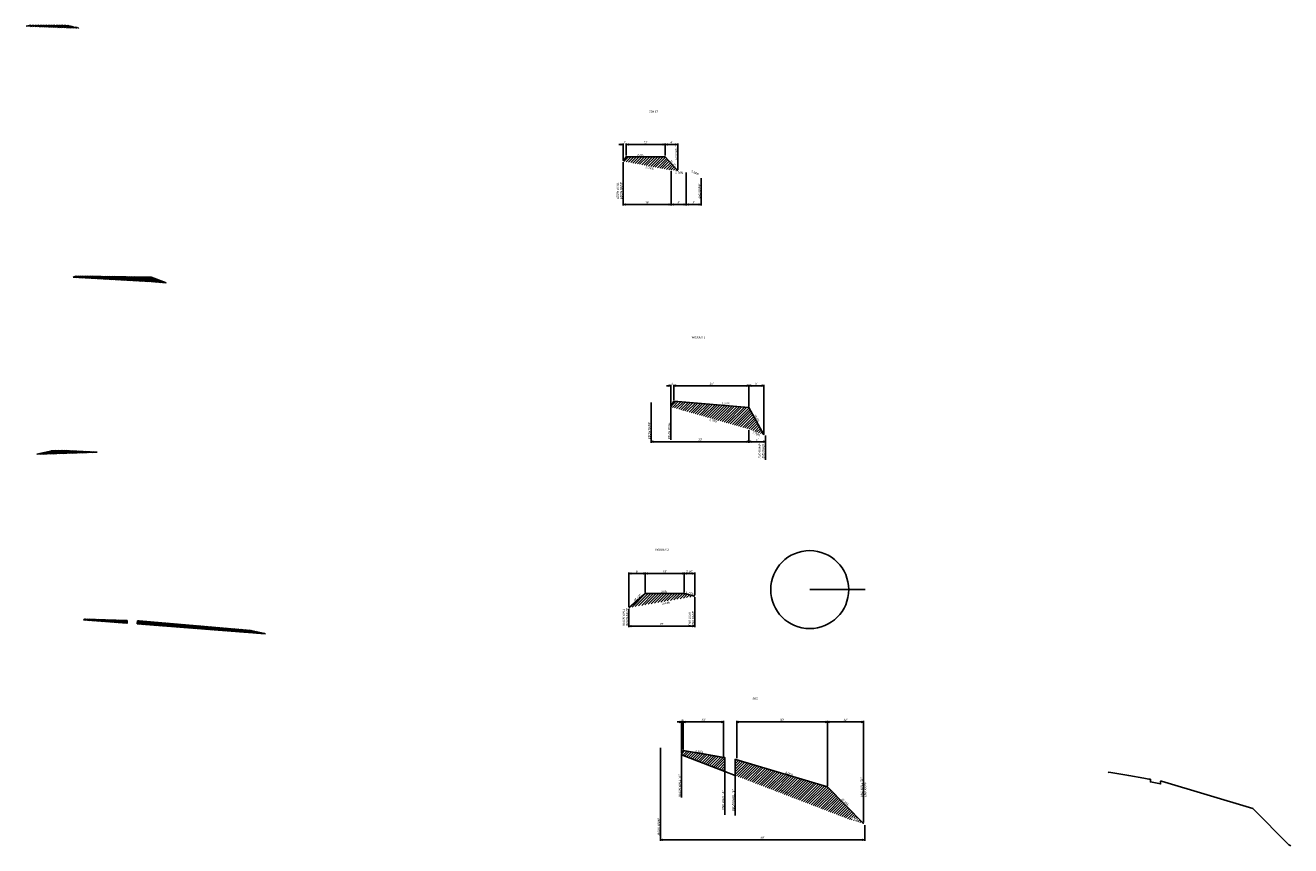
# Model space of a CAD drawing. Header units: feet. Extents: x 2205884 to 2208384, y 304896 to 306471.
# Tile 2 of 2: x 2207962 to 2208384, y 304896 to 305169. Entities that reach past the tile are written whole.
import ezdxf

# ---------------------------------------------------------------- set-up
doc = ezdxf.new("R2010")
doc.units = ezdxf.units.FT
doc.header["$MEASUREMENT"] = 0
for name, color, linetype in [('PF_P_Grade_Line', 7, 'Continuous'), ('PF_P_Text', 7, 'Continuous'), ('SH_Text', 7, 'Continuous'), ('SH_TextM', 7, 'Continuous')]:
    doc.layers.add(name, color=color, linetype=linetype)
doc.layers.add('SC_Scratch7', color=14, linetype='Continuous', plot=False)
doc.styles.add('Slanted-Normal', font='calibrii.ttf', dxfattribs={"height": 0.14})
doc.dimstyles.new('Dec-1  Slanted', dxfattribs={"dimtxt": 0.14, "dimasz": 0.14, "dimexe": 0.07, "dimexo": 0.07, "dimgap": 0.07, "dimtad": 1, "dimdec": 0, "dimzin": 3, "dimdsep": 46, "dimtxsty": 'Slanted-Normal', "dimblk": 'Dim1', "dimcen": 0, "dimclrd": 95, "dimclre": 95, "dimclrt": 7, "dimaunit": 1, "dimadec": 3, "dimazin": 3, "dimtfac": 1, "dimtdec": 0, "dimtix": 1, "dimtofl": 0, "dimtmove": 1, "dimatfit": 3, "dimldrblk": 'Dim1', "dimfxl": 1, "dimtolj": 1, "dimtzin": 0, "dimlwd": -1, "dimlwe": -1, "dimarcsym": 0})
doc.dimstyles.new('Dec-2  Slanted', dxfattribs={"dimtxt": 0.14, "dimasz": 0.14, "dimexe": 0.07, "dimexo": 0.07, "dimgap": 0.07, "dimtad": 1, "dimzin": 3, "dimdsep": 46, "dimtxsty": 'Slanted-Normal', "dimblk": 'Dim1', "dimcen": 0, "dimclrd": 95, "dimclre": 95, "dimclrt": 256, "dimazin": 3, "dimtfac": 1, "dimtix": 1, "dimtofl": 0, "dimtmove": 1, "dimatfit": 3, "dimldrblk": 'Dim1', "dimfxl": 1, "dimtolj": 1, "dimtzin": 0, "dimlwd": -1, "dimlwe": -1, "dimarcsym": 0})
pattern_1 = [(45, (0, 0), (-0.44194173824, 0.44194173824), [])]

# ---------------------------------------------------------------- blocks, each defined once
blk = doc.blocks.new('Dim1')
h = blk.add_hatch(color=4)
h.dxf.hatch_style = 1
h.paths.add_polyline_path([(0, 0), (-1, -0.2), (-1, 0.2)])
at = {"color": 4}
blk.add_lwpolyline([(0, 0), (-1, -0.2), (-1, 0.2), (0, 0)], dxfattribs=at)
blk = doc.blocks.new('*D970')
at = {"layer": 'Defpoints', "color": 0, "transparency": 16777216}
for p in [(2208203.46, 305048.86), (2208178.45, 305043.69), (2208203.46, 305041.61)]:
    blk.add_point(p, dxfattribs=at)
at = {"layer": 'SH_TextM', "color": 95, "linetype": 'Continuous', "transparency": 16777216}
for p, q in [((2208178.45, 305044.04), (2208178.45, 305049.21)), ((2208179.15, 305048.86), (2208202.76, 305048.86)), ((2208203.46, 305041.96), (2208203.46, 305049.21))]:
    blk.add_line(p, q, dxfattribs=at)
at = {"layer": 'SH_TextM', "color": 95, "transparency": 16777216, "xscale": 0.7000000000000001, "yscale": 0.7000000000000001, "zscale": 0.7000000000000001, "rotation": 180}
blk.add_blockref('Dim1', (2208178.45, 305048.86), dxfattribs=at)
at = {"layer": 'SH_TextM', "color": 95, "transparency": 16777216, "xscale": 0.7000000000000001, "yscale": 0.7000000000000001, "zscale": 0.7000000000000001}
blk.add_blockref('Dim1', (2208203.46, 305048.86), dxfattribs=at)
at = {"layer": 'SH_TextM', "color": 7, "transparency": 16777216, "insert": (2208190.96, 305049.56), "char_height": 0.7, "attachment_point": 5, "style": 'Slanted-Normal'}
blk.add_mtext("\\A1;25'", dxfattribs=at)
blk = doc.blocks.new('*D971')
at = {"layer": 'Defpoints', "color": 0, "transparency": 16777216}
for p in [(2208170.89, 305043.66), (2208203.46, 305034.39), (2208203.46, 305030.21)]:
    blk.add_point(p, dxfattribs=at)
at = {"layer": 'SH_TextM', "color": 95, "linetype": 'Continuous', "transparency": 16777216}
for p, q in [((2208170.89, 305043.31), (2208170.89, 305029.86)), ((2208203.46, 305034.04), (2208203.46, 305029.86)), ((2208171.59, 305030.21), (2208202.76, 305030.21))]:
    blk.add_line(p, q, dxfattribs=at)
at = {"layer": 'SH_TextM', "color": 95, "transparency": 16777216, "xscale": 0.7000000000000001, "yscale": 0.7000000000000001, "zscale": 0.7000000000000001, "rotation": 180}
blk.add_blockref('Dim1', (2208170.89, 305030.21), dxfattribs=at)
at = {"layer": 'SH_TextM', "color": 95, "transparency": 16777216, "xscale": 0.7000000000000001, "yscale": 0.7000000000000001, "zscale": 0.7000000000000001}
blk.add_blockref('Dim1', (2208203.46, 305030.21), dxfattribs=at)
at = {"layer": 'SH_TextM', "color": 7, "transparency": 16777216, "insert": (2208187.17, 305030.92), "char_height": 0.7, "attachment_point": 5, "style": 'Slanted-Normal'}
blk.add_mtext("\\A1;33'", dxfattribs=at)
blk = doc.blocks.new('*D972')
at = {"layer": 'Defpoints', "color": 0, "transparency": 16777216}
for p in [(2208203.46, 305034.39), (2208208.94, 305032.26), (2208208.94, 305030.21)]:
    blk.add_point(p, dxfattribs=at)
at = {"layer": 'SH_TextM', "color": 95, "linetype": 'Continuous', "transparency": 16777216}
for p, q in [((2208203.46, 305034.04), (2208203.46, 305029.86)), ((2208204.16, 305030.21), (2208208.24, 305030.21)), ((2208208.94, 305031.91), (2208208.94, 305029.86))]:
    blk.add_line(p, q, dxfattribs=at)
at = {"layer": 'SH_TextM', "color": 95, "transparency": 16777216, "xscale": 0.7000000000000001, "yscale": 0.7000000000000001, "zscale": 0.7000000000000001, "rotation": 180}
blk.add_blockref('Dim1', (2208203.46, 305030.21), dxfattribs=at)
at = {"layer": 'SH_TextM', "color": 95, "transparency": 16777216, "xscale": 0.7000000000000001, "yscale": 0.7000000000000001, "zscale": 0.7000000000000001}
blk.add_blockref('Dim1', (2208208.94, 305030.21), dxfattribs=at)
at = {"layer": 'SH_TextM', "color": 7, "transparency": 16777216, "insert": (2208206.2, 305030.91), "char_height": 0.7, "attachment_point": 5, "style": 'Slanted-Normal'}
blk.add_mtext("\\A1;5'", dxfattribs=at)
blk = doc.blocks.new('*D973')
at = {"layer": 'Defpoints', "color": 0, "transparency": 16777216}
for p in [(2208175.54, 305129.21), (2208162.54, 305125.15), (2208175.54, 305125.15)]:
    blk.add_point(p, dxfattribs=at)
at = {"layer": 'SH_TextM', "color": 95, "linetype": 'Continuous', "transparency": 16777216}
for p, q in [((2208162.54, 305125.5), (2208162.54, 305129.56)), ((2208163.24, 305129.21), (2208174.84, 305129.21)), ((2208175.54, 305125.5), (2208175.54, 305129.56))]:
    blk.add_line(p, q, dxfattribs=at)
at = {"layer": 'SH_TextM', "color": 95, "transparency": 16777216, "xscale": 0.7000000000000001, "yscale": 0.7000000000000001, "zscale": 0.7000000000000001, "rotation": 180}
blk.add_blockref('Dim1', (2208162.54, 305129.21), dxfattribs=at)
at = {"layer": 'SH_TextM', "color": 95, "transparency": 16777216, "xscale": 0.7000000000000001, "yscale": 0.7000000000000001, "zscale": 0.7000000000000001}
blk.add_blockref('Dim1', (2208175.54, 305129.21), dxfattribs=at)
at = {"layer": 'SH_TextM', "color": 7, "transparency": 16777216, "insert": (2208169.04, 305129.92), "char_height": 0.7, "attachment_point": 5, "style": 'Slanted-Normal'}
blk.add_mtext("\\A1;13'", dxfattribs=at)
blk = doc.blocks.new('*D974')
at = {"layer": 'Defpoints', "color": 0, "transparency": 16777216}
for p in [(2208179.74, 305129.21), (2208175.54, 305125.15), (2208179.74, 305120.48)]:
    blk.add_point(p, dxfattribs=at)
at = {"layer": 'SH_TextM', "color": 95, "linetype": 'Continuous', "transparency": 16777216}
for p, q in [((2208175.54, 305125.5), (2208175.54, 305129.56)), ((2208176.24, 305129.21), (2208179.04, 305129.21)), ((2208179.74, 305120.83), (2208179.74, 305129.56))]:
    blk.add_line(p, q, dxfattribs=at)
at = {"layer": 'SH_TextM', "color": 95, "transparency": 16777216, "xscale": 0.7000000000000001, "yscale": 0.7000000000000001, "zscale": 0.7000000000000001, "rotation": 180}
blk.add_blockref('Dim1', (2208175.54, 305129.21), dxfattribs=at)
at = {"layer": 'SH_TextM', "color": 95, "transparency": 16777216, "xscale": 0.7000000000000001, "yscale": 0.7000000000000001, "zscale": 0.7000000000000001}
blk.add_blockref('Dim1', (2208179.74, 305129.21), dxfattribs=at)
at = {"layer": 'SH_TextM', "color": 7, "transparency": 16777216, "insert": (2208177.64, 305129.91), "char_height": 0.7, "attachment_point": 5, "style": 'Slanted-Normal'}
blk.add_mtext("\\A1;4'", dxfattribs=at)
blk = doc.blocks.new('*D975')
at = {"layer": 'Defpoints', "color": 0, "transparency": 16777216}
for p in [(2208181.93, 304986.33), (2208181.93, 304979.64), (2208185.43, 304978.73)]:
    blk.add_point(p, dxfattribs=at)
at = {"layer": 'SH_TextM', "color": 95, "linetype": 'Continuous', "transparency": 16777216}
for p, q in [((2208181.93, 304979.99), (2208181.93, 304986.68)), ((2208184.73, 304986.33), (2208182.63, 304986.33)), ((2208185.43, 304979.08), (2208185.43, 304986.68))]:
    blk.add_line(p, q, dxfattribs=at)
at = {"layer": 'SH_TextM', "color": 95, "transparency": 16777216, "xscale": 0.7000000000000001, "yscale": 0.7000000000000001, "zscale": 0.7000000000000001, "rotation": 180}
blk.add_blockref('Dim1', (2208181.93, 304986.33), dxfattribs=at)
at = {"layer": 'SH_TextM', "color": 95, "transparency": 16777216, "xscale": 0.7000000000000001, "yscale": 0.7000000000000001, "zscale": 0.7000000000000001}
blk.add_blockref('Dim1', (2208185.43, 304986.33), dxfattribs=at)
at = {"layer": 'SH_TextM', "transparency": 16777216, "insert": (2208183.68, 304987.03), "char_height": 0.7, "attachment_point": 5, "style": 'Slanted-Normal'}
blk.add_mtext("\\A1;3.50'", dxfattribs=at)
blk = doc.blocks.new('*D976')
at = {"layer": 'Defpoints', "color": 0, "transparency": 16777216}
for p in [(2208168.93, 304986.33), (2208168.93, 304979.64), (2208181.93, 304979.64)]:
    blk.add_point(p, dxfattribs=at)
at = {"layer": 'SH_TextM', "color": 95, "linetype": 'Continuous', "transparency": 16777216}
for p, q in [((2208168.93, 304979.99), (2208168.93, 304986.68)), ((2208181.23, 304986.33), (2208169.63, 304986.33)), ((2208181.93, 304979.99), (2208181.93, 304986.68))]:
    blk.add_line(p, q, dxfattribs=at)
at = {"layer": 'SH_TextM', "color": 95, "transparency": 16777216, "xscale": 0.7000000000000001, "yscale": 0.7000000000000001, "zscale": 0.7000000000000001, "rotation": 180}
blk.add_blockref('Dim1', (2208168.93, 304986.33), dxfattribs=at)
at = {"layer": 'SH_TextM', "color": 95, "transparency": 16777216, "xscale": 0.7000000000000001, "yscale": 0.7000000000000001, "zscale": 0.7000000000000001}
blk.add_blockref('Dim1', (2208181.93, 304986.33), dxfattribs=at)
at = {"layer": 'SH_TextM', "color": 7, "transparency": 16777216, "insert": (2208175.43, 304987.03), "char_height": 0.7, "attachment_point": 5, "style": 'Slanted-Normal'}
blk.add_mtext("\\A1;13'", dxfattribs=at)
blk = doc.blocks.new('*D977')
at = {"layer": 'Defpoints', "color": 0, "transparency": 16777216}
for p in [(2208163.43, 304986.33), (2208168.93, 304979.64), (2208163.43, 304974.83)]:
    blk.add_point(p, dxfattribs=at)
at = {"layer": 'SH_TextM', "color": 95, "linetype": 'Continuous', "transparency": 16777216}
for p, q in [((2208163.43, 304975.18), (2208163.43, 304986.68)), ((2208168.23, 304986.33), (2208164.13, 304986.33)), ((2208168.93, 304979.99), (2208168.93, 304986.68))]:
    blk.add_line(p, q, dxfattribs=at)
at = {"layer": 'SH_TextM', "color": 95, "transparency": 16777216, "xscale": 0.7000000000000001, "yscale": 0.7000000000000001, "zscale": 0.7000000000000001, "rotation": 180}
blk.add_blockref('Dim1', (2208163.43, 304986.33), dxfattribs=at)
at = {"layer": 'SH_TextM', "color": 95, "transparency": 16777216, "xscale": 0.7000000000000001, "yscale": 0.7000000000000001, "zscale": 0.7000000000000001}
blk.add_blockref('Dim1', (2208168.93, 304986.33), dxfattribs=at)
at = {"layer": 'SH_TextM', "color": 7, "transparency": 16777216, "insert": (2208166.18, 304987.03), "char_height": 0.7, "attachment_point": 5, "style": 'Slanted-Normal'}
blk.add_mtext("\\A1;6'", dxfattribs=at)
blk = doc.blocks.new('*D978')
at = {"layer": 'Defpoints', "color": 0, "transparency": 16777216}
for p in [(2208229.58, 304936.84), (2208229.58, 304915.2), (2208241.58, 304903.04)]:
    blk.add_point(p, dxfattribs=at)
at = {"layer": 'SH_TextM', "color": 95, "linetype": 'Continuous', "transparency": 16777216}
for p, q in [((2208229.58, 304915.55), (2208229.58, 304937.19)), ((2208240.88, 304936.84), (2208230.28, 304936.84)), ((2208241.58, 304903.39), (2208241.58, 304937.19))]:
    blk.add_line(p, q, dxfattribs=at)
at = {"layer": 'SH_TextM', "color": 95, "transparency": 16777216, "xscale": 0.7000000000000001, "yscale": 0.7000000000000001, "zscale": 0.7000000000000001, "rotation": 180}
blk.add_blockref('Dim1', (2208229.58, 304936.84), dxfattribs=at)
at = {"layer": 'SH_TextM', "color": 95, "transparency": 16777216, "xscale": 0.7000000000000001, "yscale": 0.7000000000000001, "zscale": 0.7000000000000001}
blk.add_blockref('Dim1', (2208241.58, 304936.84), dxfattribs=at)
at = {"layer": 'SH_TextM', "color": 7, "transparency": 16777216, "insert": (2208235.58, 304937.54), "char_height": 0.7, "attachment_point": 5, "style": 'Slanted-Normal'}
blk.add_mtext("\\A1;12'", dxfattribs=at)
blk = doc.blocks.new('*D979')
at = {"layer": 'Defpoints', "color": 0, "transparency": 16777216}
for p in [(2208199.38, 304936.84), (2208199.38, 304924.4), (2208229.58, 304915.2)]:
    blk.add_point(p, dxfattribs=at)
at = {"layer": 'SH_TextM', "color": 95, "linetype": 'Continuous', "transparency": 16777216}
for p, q in [((2208199.38, 304924.75), (2208199.38, 304937.19)), ((2208228.88, 304936.84), (2208200.08, 304936.84)), ((2208229.58, 304915.55), (2208229.58, 304937.19))]:
    blk.add_line(p, q, dxfattribs=at)
at = {"layer": 'SH_TextM', "color": 95, "transparency": 16777216, "xscale": 0.7000000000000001, "yscale": 0.7000000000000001, "zscale": 0.7000000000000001, "rotation": 180}
blk.add_blockref('Dim1', (2208199.38, 304936.84), dxfattribs=at)
at = {"layer": 'SH_TextM', "color": 95, "transparency": 16777216, "xscale": 0.7000000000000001, "yscale": 0.7000000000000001, "zscale": 0.7000000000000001}
blk.add_blockref('Dim1', (2208229.58, 304936.84), dxfattribs=at)
at = {"layer": 'SH_TextM', "color": 7, "transparency": 16777216, "insert": (2208214.48, 304937.55), "char_height": 0.7, "attachment_point": 5, "style": 'Slanted-Normal'}
blk.add_mtext("\\A1;30'", dxfattribs=at)
blk = doc.blocks.new('*D980')
at = {"layer": 'Defpoints', "color": 0, "transparency": 16777216}
for p in [(2208181.58, 304936.84), (2208181.58, 304927.38), (2208194.99, 304925)]:
    blk.add_point(p, dxfattribs=at)
at = {"layer": 'SH_TextM', "color": 95, "linetype": 'Continuous', "transparency": 16777216}
for p, q in [((2208181.58, 304927.73), (2208181.58, 304937.19)), ((2208194.29, 304936.84), (2208182.28, 304936.84)), ((2208194.99, 304925.35), (2208194.99, 304937.19))]:
    blk.add_line(p, q, dxfattribs=at)
at = {"layer": 'SH_TextM', "color": 95, "transparency": 16777216, "xscale": 0.7000000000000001, "yscale": 0.7000000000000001, "zscale": 0.7000000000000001, "rotation": 180}
blk.add_blockref('Dim1', (2208181.58, 304936.84), dxfattribs=at)
at = {"layer": 'SH_TextM', "color": 95, "transparency": 16777216, "xscale": 0.7000000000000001, "yscale": 0.7000000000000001, "zscale": 0.7000000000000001}
blk.add_blockref('Dim1', (2208194.99, 304936.84), dxfattribs=at)
at = {"layer": 'SH_TextM', "color": 7, "transparency": 16777216, "insert": (2208188.28, 304937.55), "char_height": 0.7, "attachment_point": 5, "style": 'Slanted-Normal'}
blk.add_mtext("\\A1;13'", dxfattribs=at)
blk = doc.blocks.new('*D981')
at = {"layer": 'Defpoints', "color": 0, "transparency": 16777216}
for p in [(2208173.97, 304928.59), (2208242.08, 304902.83), (2208242.08, 304897.59)]:
    blk.add_point(p, dxfattribs=at)
at = {"layer": 'SH_TextM', "color": 95, "linetype": 'Continuous', "transparency": 16777216}
for p, q in [((2208173.97, 304928.24), (2208173.97, 304897.24)), ((2208242.08, 304902.48), (2208242.08, 304897.24)), ((2208174.67, 304897.59), (2208241.38, 304897.59))]:
    blk.add_line(p, q, dxfattribs=at)
at = {"layer": 'SH_TextM', "color": 95, "transparency": 16777216, "xscale": 0.7000000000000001, "yscale": 0.7000000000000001, "zscale": 0.7000000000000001, "rotation": 180}
blk.add_blockref('Dim1', (2208173.97, 304897.59), dxfattribs=at)
at = {"layer": 'SH_TextM', "color": 95, "transparency": 16777216, "xscale": 0.7000000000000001, "yscale": 0.7000000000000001, "zscale": 0.7000000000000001}
blk.add_blockref('Dim1', (2208242.08, 304897.59), dxfattribs=at)
at = {"layer": 'SH_TextM', "color": 7, "transparency": 16777216, "insert": (2208208.02, 304898.3), "char_height": 0.7, "attachment_point": 5, "style": 'Slanted-Normal'}
blk.add_mtext("\\A1;68'", dxfattribs=at)
blk = doc.blocks.new('*D982')
at = {"layer": 'Defpoints', "color": 0, "transparency": 16777216}
for p in [(2208161.54, 305129.21), (2208161.54, 305123.64), (2208162.54, 305125.15)]:
    blk.add_point(p, dxfattribs=at)
at = {"layer": 'SH_TextM', "color": 95, "linetype": 'Continuous', "transparency": 16777216}
for p, q in [((2208160.84, 305129.21), (2208160.14, 305129.21)), ((2208161.54, 305123.99), (2208161.54, 305129.56)), ((2208162.54, 305125.5), (2208162.54, 305129.56)), ((2208163.24, 305129.21), (2208163.94, 305129.21))]:
    blk.add_line(p, q, dxfattribs=at)
at = {"layer": 'SH_TextM', "color": 95, "transparency": 16777216, "xscale": 0.7000000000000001, "yscale": 0.7000000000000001, "zscale": 0.7000000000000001}
blk.add_blockref('Dim1', (2208161.54, 305129.21), dxfattribs=at)
at = {"layer": 'SH_TextM', "color": 95, "transparency": 16777216, "xscale": 0.7000000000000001, "yscale": 0.7000000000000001, "zscale": 0.7000000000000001, "rotation": 180}
blk.add_blockref('Dim1', (2208162.54, 305129.21), dxfattribs=at)
at = {"layer": 'SH_TextM', "color": 7, "transparency": 16777216, "insert": (2208162.04, 305129.91), "char_height": 0.7, "attachment_point": 5, "style": 'Slanted-Normal'}
blk.add_mtext("\\A1;1'", dxfattribs=at)
blk = doc.blocks.new('*D983')
at = {"layer": 'Defpoints', "color": 0, "transparency": 16777216}
for p in [(2208161.54, 305123.64), (2208177.54, 305120.65), (2208177.54, 305109.23)]:
    blk.add_point(p, dxfattribs=at)
at = {"layer": 'SH_TextM', "color": 95, "linetype": 'Continuous', "transparency": 16777216}
for p, q in [((2208161.54, 305123.29), (2208161.54, 305108.88)), ((2208177.54, 305120.3), (2208177.54, 305108.88)), ((2208162.24, 305109.23), (2208176.84, 305109.23))]:
    blk.add_line(p, q, dxfattribs=at)
at = {"layer": 'SH_TextM', "color": 95, "transparency": 16777216, "xscale": 0.7000000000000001, "yscale": 0.7000000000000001, "zscale": 0.7000000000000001, "rotation": 180}
blk.add_blockref('Dim1', (2208161.54, 305109.23), dxfattribs=at)
at = {"layer": 'SH_TextM', "color": 95, "transparency": 16777216, "xscale": 0.7000000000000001, "yscale": 0.7000000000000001, "zscale": 0.7000000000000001}
blk.add_blockref('Dim1', (2208177.54, 305109.23), dxfattribs=at)
at = {"layer": 'SH_TextM', "color": 7, "transparency": 16777216, "insert": (2208169.54, 305109.94), "char_height": 0.7, "attachment_point": 5, "style": 'Slanted-Normal'}
blk.add_mtext("\\A1;16'", dxfattribs=at)
blk = doc.blocks.new('*D984')
at = {"layer": 'Defpoints', "color": 0, "transparency": 16777216}
for p in [(2208177.54, 305120.65), (2208182.54, 305120.26), (2208182.54, 305109.23)]:
    blk.add_point(p, dxfattribs=at)
at = {"layer": 'SH_TextM', "color": 95, "linetype": 'Continuous', "transparency": 16777216}
for p, q in [((2208177.54, 305120.3), (2208177.54, 305108.88)), ((2208182.54, 305119.91), (2208182.54, 305108.88)), ((2208178.24, 305109.23), (2208181.84, 305109.23))]:
    blk.add_line(p, q, dxfattribs=at)
at = {"layer": 'SH_TextM', "color": 95, "transparency": 16777216, "xscale": 0.7000000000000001, "yscale": 0.7000000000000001, "zscale": 0.7000000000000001, "rotation": 180}
blk.add_blockref('Dim1', (2208177.54, 305109.23), dxfattribs=at)
at = {"layer": 'SH_TextM', "color": 95, "transparency": 16777216, "xscale": 0.7000000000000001, "yscale": 0.7000000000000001, "zscale": 0.7000000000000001}
blk.add_blockref('Dim1', (2208182.54, 305109.23), dxfattribs=at)
at = {"layer": 'SH_TextM', "color": 7, "transparency": 16777216, "insert": (2208180.04, 305109.94), "char_height": 0.7, "attachment_point": 5, "style": 'Slanted-Normal'}
blk.add_mtext("\\A1;5'", dxfattribs=at)
blk = doc.blocks.new('*D985')
at = {"layer": 'Defpoints', "color": 0, "transparency": 16777216}
for p in [(2208182.54, 305120.26), (2208187.54, 305118.34), (2208187.54, 305109.23)]:
    blk.add_point(p, dxfattribs=at)
at = {"layer": 'SH_TextM', "color": 95, "linetype": 'Continuous', "transparency": 16777216}
for p, q in [((2208182.54, 305119.91), (2208182.54, 305108.88)), ((2208187.54, 305117.99), (2208187.54, 305108.88)), ((2208183.24, 305109.23), (2208186.84, 305109.23))]:
    blk.add_line(p, q, dxfattribs=at)
at = {"layer": 'SH_TextM', "color": 95, "transparency": 16777216, "xscale": 0.7000000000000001, "yscale": 0.7000000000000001, "zscale": 0.7000000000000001, "rotation": 180}
blk.add_blockref('Dim1', (2208182.54, 305109.23), dxfattribs=at)
at = {"layer": 'SH_TextM', "color": 95, "transparency": 16777216, "xscale": 0.7000000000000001, "yscale": 0.7000000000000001, "zscale": 0.7000000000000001}
blk.add_blockref('Dim1', (2208187.54, 305109.23), dxfattribs=at)
at = {"layer": 'SH_TextM', "color": 7, "transparency": 16777216, "insert": (2208185.04, 305109.94), "char_height": 0.7, "attachment_point": 5, "style": 'Slanted-Normal'}
blk.add_mtext("\\A1;5'", dxfattribs=at)
blk = doc.blocks.new('*D986')
at = {"layer": 'Defpoints', "color": 0, "transparency": 16777216}
for p in [(2208208.45, 305048.86), (2208203.46, 305041.61), (2208208.45, 305032.47)]:
    blk.add_point(p, dxfattribs=at)
at = {"layer": 'SH_TextM', "color": 95, "linetype": 'Continuous', "transparency": 16777216}
for p, q in [((2208203.46, 305041.96), (2208203.46, 305049.21)), ((2208204.16, 305048.86), (2208207.75, 305048.86)), ((2208208.45, 305032.82), (2208208.45, 305049.21))]:
    blk.add_line(p, q, dxfattribs=at)
at = {"layer": 'SH_TextM', "color": 95, "transparency": 16777216, "xscale": 0.7000000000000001, "yscale": 0.7000000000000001, "zscale": 0.7000000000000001, "rotation": 180}
blk.add_blockref('Dim1', (2208203.46, 305048.86), dxfattribs=at)
at = {"layer": 'SH_TextM', "color": 95, "transparency": 16777216, "xscale": 0.7000000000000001, "yscale": 0.7000000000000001, "zscale": 0.7000000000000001}
blk.add_blockref('Dim1', (2208208.45, 305048.86), dxfattribs=at)
at = {"layer": 'SH_TextM', "color": 7, "transparency": 16777216, "insert": (2208205.95, 305049.56), "char_height": 0.7, "attachment_point": 5, "style": 'Slanted-Normal'}
blk.add_mtext("\\A1;5'", dxfattribs=at)
blk = doc.blocks.new('*D987')
at = {"layer": 'Defpoints', "color": 0, "transparency": 16777216}
for p in [(2208185.45, 304978.73), (2208163.43, 304974.83), (2208185.45, 304968.76)]:
    blk.add_point(p, dxfattribs=at)
at = {"layer": 'SH_TextM', "color": 95, "linetype": 'Continuous', "transparency": 16777216}
for p, q in [((2208163.43, 304974.48), (2208163.43, 304968.41)), ((2208185.45, 304978.38), (2208185.45, 304968.41)), ((2208164.13, 304968.76), (2208184.75, 304968.76))]:
    blk.add_line(p, q, dxfattribs=at)
at = {"layer": 'SH_TextM', "color": 95, "transparency": 16777216, "xscale": 0.7000000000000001, "yscale": 0.7000000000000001, "zscale": 0.7000000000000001, "rotation": 180}
blk.add_blockref('Dim1', (2208163.43, 304968.76), dxfattribs=at)
at = {"layer": 'SH_TextM', "color": 95, "transparency": 16777216, "xscale": 0.7000000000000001, "yscale": 0.7000000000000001, "zscale": 0.7000000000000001}
blk.add_blockref('Dim1', (2208185.45, 304968.76), dxfattribs=at)
at = {"layer": 'SH_TextM', "color": 7, "transparency": 16777216, "insert": (2208174.44, 304969.47), "char_height": 0.7, "attachment_point": 5, "style": 'Slanted-Normal'}
blk.add_mtext("\\A1;22'", dxfattribs=at)
blk = doc.blocks.new('*D988')
at = {"layer": 'Defpoints', "color": 0, "transparency": 16777216}
for p in [(2208180.96, 304936.84), (2208180.96, 304926.03), (2208181.58, 304927.38)]:
    blk.add_point(p, dxfattribs=at)
at = {"layer": 'SH_TextM', "color": 95, "linetype": 'Continuous', "transparency": 16777216}
for p, q in [((2208180.26, 304936.84), (2208179.56, 304936.84)), ((2208180.96, 304926.38), (2208180.96, 304937.19)), ((2208181.58, 304927.73), (2208181.58, 304937.19)), ((2208182.28, 304936.84), (2208182.98, 304936.84))]:
    blk.add_line(p, q, dxfattribs=at)
at = {"layer": 'SH_TextM', "color": 95, "transparency": 16777216, "xscale": 0.7000000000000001, "yscale": 0.7000000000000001, "zscale": 0.7000000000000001}
blk.add_blockref('Dim1', (2208180.96, 304936.84), dxfattribs=at)
at = {"layer": 'SH_TextM', "color": 95, "transparency": 16777216, "xscale": 0.7000000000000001, "yscale": 0.7000000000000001, "zscale": 0.7000000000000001, "rotation": 180}
blk.add_blockref('Dim1', (2208181.58, 304936.84), dxfattribs=at)
at = {"layer": 'SH_TextM', "color": 7, "transparency": 16777216, "insert": (2208181.27, 304937.54), "char_height": 0.7, "attachment_point": 5, "style": 'Slanted-Normal'}
blk.add_mtext("\\A1;1'", dxfattribs=at)
blk = doc.blocks.new('*D990')
at = {"layer": 'Defpoints', "color": 0, "transparency": 16777216}
for p in [(2208178.45, 305048.86), (2208178.45, 305043.69), (2208177.45, 305041.79)]:
    blk.add_point(p, dxfattribs=at)
at = {"layer": 'SH_TextM', "color": 95, "linetype": 'Continuous', "transparency": 16777216}
for p, q in [((2208176.75, 305048.86), (2208176.05, 305048.86)), ((2208177.45, 305042.14), (2208177.45, 305049.21)), ((2208178.45, 305044.04), (2208178.45, 305049.21)), ((2208179.15, 305048.86), (2208179.85, 305048.86))]:
    blk.add_line(p, q, dxfattribs=at)
at = {"layer": 'SH_TextM', "color": 95, "transparency": 16777216, "xscale": 0.7000000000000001, "yscale": 0.7000000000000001, "zscale": 0.7000000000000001}
blk.add_blockref('Dim1', (2208177.45, 305048.86), dxfattribs=at)
at = {"layer": 'SH_TextM', "color": 95, "transparency": 16777216, "xscale": 0.7000000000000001, "yscale": 0.7000000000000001, "zscale": 0.7000000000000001, "rotation": 180}
blk.add_blockref('Dim1', (2208178.45, 305048.86), dxfattribs=at)
at = {"layer": 'SH_TextM', "color": 7, "transparency": 16777216, "insert": (2208177.95, 305049.56), "char_height": 0.7, "attachment_point": 5, "style": 'Slanted-Normal'}
blk.add_mtext("\\A1;1'", dxfattribs=at)

msp = doc.modelspace()

# ---------------------------------------------------------------- hatches: boundary and pattern name
at = {"layer": 'SH_Text'}
h = msp.add_hatch(dxfattribs=at)
h.set_pattern_fill('ANSI31', color=256, scale=5)
h.set_pattern_definition([(11.309932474, (-199.12214, 244143.89627), (-0.441941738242, 0.088388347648), [])])
h.paths.add_polyline_path([(2207976.417, 305168.926), (2207974.63, 305168.926), (2207974.63, 305168.602), (2207975.059, 305168.596), (2207977.866, 305168.171), (2207978.963, 305168.115), (2207978.966, 305168.101), (2207979.63, 305168.101), (2207979.63, 305168.212)])
h.paths.add_polyline_path([(2207979.63, 305168.212), (2207979.63, 305168.101), (2207980.132, 305168.101)])
h.paths.add_polyline_path([(2207980.132, 305168.101), (2207979.63, 305168.101), (2207979.63, 305168.008), (2207980.62, 305167.992)])
h.paths.add_polyline_path([(2207979.63, 305168.101), (2207978.966, 305168.101), (2207978.989, 305168.018), (2207979.184, 305168.023), (2207979.188, 305168.014), (2207979.63, 305168.008)])
h.paths.add_polyline_path([(2207978.966, 305168.101), (2207976.437, 305168.101), (2207978.417, 305168.027), (2207978.989, 305168.018)])
h.paths.add_polyline_path([(2207975.059, 305168.596), (2207974.63, 305168.602), (2207974.63, 305168.168), (2207976.437, 305168.101), (2207978.966, 305168.101), (2207978.963, 305168.115), (2207977.866, 305168.171)], flags=17)
h.paths.add_polyline_path([(2207974.63, 305168.602), (2207974.326, 305168.606), (2207969.63, 305168.613), (2207969.63, 305168.355), (2207974.63, 305168.168)])
h.paths.add_polyline_path([(2207974.63, 305168.926), (2207969.63, 305168.926), (2207969.63, 305168.613), (2207974.326, 305168.606), (2207974.63, 305168.602)])
h.paths.add_polyline_path([(2207969.63, 305168.926), (2207964.63, 305168.926), (2207964.63, 305168.621), (2207969.63, 305168.613)])
h.paths.add_polyline_path([(2207969.63, 305168.613), (2207964.63, 305168.621), (2207964.63, 305168.542), (2207969.63, 305168.355)])
h.paths.add_polyline_path([(2207964.63, 305168.621), (2207962.417, 305168.625), (2207964.63, 305168.542)])
h.paths.add_polyline_path([(2207964.63, 305168.926), (2207963.417, 305168.926), (2207962.417, 305168.625), (2207964.63, 305168.621)])
h = msp.add_hatch(dxfattribs=at)
h.set_pattern_fill('ANSI31', color=256, scale=5)
h.set_pattern_definition(pattern_1)
h.paths.add_polyline_path([(2208175.539, 305125.146), (2208173.752, 305125.146), (2208173.752, 305123.526), (2208174.181, 305123.497), (2208176.988, 305121.372), (2208178.085, 305121.092), (2208178.089, 305121.021), (2208178.752, 305121.021), (2208178.752, 305121.578)])
h.paths.add_polyline_path([(2208178.752, 305121.578), (2208178.752, 305121.021), (2208179.254, 305121.021)])
h.paths.add_polyline_path([(2208179.254, 305121.021), (2208178.752, 305121.021), (2208178.752, 305120.557), (2208179.742, 305120.479)])
h.paths.add_polyline_path([(2208178.752, 305121.021), (2208178.089, 305121.021), (2208178.111, 305120.61), (2208178.306, 305120.631), (2208178.31, 305120.591), (2208178.752, 305120.557)])
h.paths.add_polyline_path([(2208178.089, 305121.021), (2208175.559, 305121.021), (2208177.539, 305120.651), (2208178.111, 305120.607)])
h.paths.add_polyline_path([(2208174.181, 305123.497), (2208173.752, 305123.526), (2208173.752, 305121.359), (2208175.559, 305121.021), (2208178.089, 305121.021), (2208178.085, 305121.092), (2208176.988, 305121.372)], flags=17)
h.paths.add_polyline_path([(2208173.752, 305123.526), (2208173.448, 305123.547), (2208168.752, 305123.584), (2208168.752, 305122.293), (2208173.752, 305121.359)])
h.paths.add_polyline_path([(2208173.752, 305125.146), (2208168.752, 305125.146), (2208168.752, 305123.584), (2208173.448, 305123.547), (2208173.752, 305123.526)])
h.paths.add_polyline_path([(2208168.752, 305125.146), (2208163.752, 305125.146), (2208163.752, 305123.624), (2208168.752, 305123.584)])
h.paths.add_polyline_path([(2208168.752, 305123.584), (2208163.752, 305123.624), (2208163.752, 305123.228), (2208168.752, 305122.293)])
h.paths.add_polyline_path([(2208163.752, 305123.624), (2208161.539, 305123.641), (2208163.752, 305123.228)])
h.paths.add_polyline_path([(2208163.752, 305125.146), (2208162.539, 305125.146), (2208161.539, 305123.641), (2208163.752, 305123.624)])
h = msp.add_hatch(dxfattribs=at)
h.set_pattern_fill('ANSI31', color=256, scale=5)
h.set_pattern_definition([(11.309932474, (-199.12214, 244076.6675), (-0.441941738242, 0.088388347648), [])])
h.paths.add_polyline_path([(2207978.333, 305085.026), (2207979.333, 305085.406), (2208004.333, 305084.989), (2208009.332, 305083.162), (2208004.333, 305083.546)])
h = msp.add_hatch(dxfattribs=at)
h.set_pattern_fill('ANSI31', color=256, scale=5)
h.set_pattern_definition(pattern_1)
h.paths.add_polyline_path([(2208177.455, 305041.791), (2208178.455, 305043.691), (2208203.455, 305041.607), (2208208.454, 305032.472), (2208203.455, 305034.391)])
h = msp.add_hatch(dxfattribs=at)
h.set_pattern_fill('ANSI31', color=256, scale=5)
h.set_pattern_definition([(11.309932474, (-199.12214, 244030.97748), (-0.441941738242, 0.088388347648), [])])
h.paths.add_polyline_path([(2207971.31, 305027.195), (2207966.31, 305026.035), (2207986.311, 305026.724), (2207974.81, 305027.315)])
h = msp.add_hatch(dxfattribs=at)
h.set_pattern_fill('ANSI31', color=256, scale=5)
h.set_pattern_definition(pattern_1)
h.paths.add_polyline_path([(2208168.932, 304979.638), (2208163.932, 304975.034), (2208185.433, 304978.734), (2208181.932, 304979.638)])
h = msp.add_hatch(dxfattribs=at)
h.set_pattern_fill('ANSI31', color=256, scale=5)
h.set_pattern_definition([(11.309932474, (-199.12214, 243985.62322), (-0.441941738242, 0.088388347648), [])])
h.paths.add_polyline_path([(2207999.747, 304970.502), (2207999.721, 304969.518), (2208042.453, 304966.232), (2208042.453, 304966.246), (2208037.45, 304967.371), (2208000.253, 304970.502)])
h.paths.add_polyline_path([(2207982.233, 304971.046), (2207981.835, 304970.829), (2207996.361, 304969.765), (2207996.361, 304970.622), (2207995.871, 304970.622), (2207982.454, 304971.1)])
h = msp.add_hatch(dxfattribs=at)
h.set_pattern_fill('ANSI31', color=256, scale=5)
h.set_pattern_definition(pattern_1)
h.paths.add_polyline_path([(2208181.355, 304927.115), (2208180.957, 304925.904), (2208195.483, 304920.318), (2208195.483, 304924.995), (2208194.993, 304924.995), (2208181.576, 304927.384)])

# ---------------------------------------------------------------- linework, layer by layer
at = {"layer": 'PF_P_Grade_Line'}
for points in [[(2208179.742, 305120.479), (2208175.539, 305125.146), (2208162.539, 305125.146), (2208161.539, 305123.641)], [(2208208.454, 305032.472), (2208208.454, 305032.472), (2208208.454, 305032.472), (2208203.455, 305041.607), (2208178.455, 305043.691), (2208177.455, 305041.791), (2208177.455, 305041.791)], [(2208181.355, 304927.115), (2208181.576, 304927.384), (2208188.273, 304926.19), (2208193.3, 304925.296), (2208194.993, 304924.995), (2208195.483, 304924.995), (2208195.483, 304920.318), (2208198.844, 304919.027), (2208198.87, 304924.395), (2208199.116, 304924.395), (2208229.576, 304915.195), (2208241.576, 304903.043), (2208241.576, 304903.043)]]:
    msp.add_lwpolyline(points, dxfattribs=at)
at = {"layer": 'SC_Scratch7'}
msp.add_lwpolyline([(2208323.074, 304919.891), (2208323.295, 304920.159), (2208329.993, 304918.966), (2208335.02, 304918.072), (2208336.713, 304917.771), (2208337.202, 304917.771), (2208337.202, 304916.875), (2208340.584, 304916.202), (2208340.589, 304917.171), (2208340.836, 304917.171), (2208371.295, 304907.971), (2208383.295, 304895.887), (2208383.92, 304895.629)], dxfattribs=at)
at = {"layer": 'SH_TextM'}
for p, q in [((2207978.333, 305085.026), (2207979.333, 305085.406)), ((2208004.333, 305083.546), (2207978.333, 305085.026)), ((2207979.333, 305085.406), (2208004.333, 305084.989)), ((2208004.333, 305084.989), (2208009.332, 305083.162)), ((2208009.332, 305083.162), (2208004.333, 305083.546)), ((2207971.31, 305027.195), (2207966.31, 305026.035)), ((2207966.31, 305026.035), (2207986.311, 305026.724)), ((2207974.81, 305027.315), (2207971.31, 305027.195)), ((2207986.311, 305026.724), (2207974.81, 305027.315)), ((2207982.233, 304971.046), (2207981.835, 304970.829)), ((2207981.835, 304970.829), (2207996.361, 304969.765)), ((2207982.454, 304971.1), (2207982.233, 304971.046)), ((2207995.871, 304970.622), (2207982.454, 304971.1)), ((2207996.361, 304970.622), (2207995.871, 304970.622)), ((2207996.361, 304969.765), (2207996.361, 304970.622)), ((2207999.747, 304970.502), (2207999.721, 304969.518)), ((2208000.253, 304970.502), (2207999.747, 304970.502)), ((2208037.45, 304967.371), (2208000.253, 304970.502)), ((2207999.721, 304969.518), (2208042.453, 304966.232)), ((2208042.453, 304966.246), (2208037.45, 304967.371)), ((2208042.453, 304966.232), (2208042.453, 304966.246))]:
    msp.add_line(p, q, dxfattribs=at)
for points in [[(2208177.455, 305041.791), (2208177.455, 305030.841)], [(2208208.944, 305032.263), (2208208.944, 305024.226)], [(2208185.432, 304978.734), (2208181.932, 304979.638), (2208168.932, 304979.638), (2208163.432, 304974.826)], [(2208223.703, 304980.929), (2208242.198, 304980.929)], [(2208180.957, 304926.03), (2208180.957, 304911.639)], [(2208195.483, 304920.318), (2208195.483, 304905.927)], [(2208198.844, 304918.941), (2208198.844, 304905.695)]]:
    msp.add_lwpolyline(points, dxfattribs=at)
msp.add_lwpolyline([(2208181.355, 304927.115), (2208180.957, 304925.904), (2208195.483, 304920.318), (2208195.483, 304924.995), (2208194.993, 304924.995), (2208181.576, 304927.384)], close=True, dxfattribs=at)
msp.add_circle((2208223.703, 304980.929), 13, dxfattribs=at)

# ---------------------------------------------------------------- texts
at = {"layer": 'PF_P_Grade_Line', "char_height": 0.7, "width": 61.74605, "attachment_point": 1, "style": 'Slanted-Normal'}
for s, insert in [('5TH ST', (2208170.082, 305140.454)), ('WIDDER 1', (2208184.359, 305065.353)), ('WIDDER 2', (2208172.252, 304994.626)), ('3RD', (2208204.627, 304944.942))]:
    msp.add_mtext(s, dxfattribs=dict(at, insert=insert))
at = {"layer": 'PF_P_Text', "color": 7, "linetype": 'Continuous', "lineweight": -3, "char_height": 0.7, "attachment_point": 4, "rotation": 90, "style": 'Slanted-Normal'}
for s, insert, width in [('END WALL', (2208179.247, 305124.038), 6.05828), ('BEGIN WALL\\PBEGIN RAMP', (2208160.318, 305111.003), 6.05828), ('END RAMP', (2208186.917, 305111.258), 6.05828), ('BEGIN RAMP', (2208170.238, 305031.07), 6.05828), ('BEGIN WALL', (2208176.806, 305031.07), 6.05828), ('END RAMP\\PEND WALK', (2208207.623, 305024.656), 6.05828), ('BEGIN WALL\\PBEGIN RAMP', (2208162.294, 304968.964), 6.05828), ('END WALL\\PEND RAMP', (2208184.309, 304968.964), 6.05828), ('BEGIN WALL "A"', (2208180.359, 304911.988), 7.67703), ('END WALL "B"\\PEND RAMP', (2208241.576, 304911.912), 7.07388), ('END WALL "A"', (2208194.884, 304907.66), 6.5661), ('BEGIN WALL "B"', (2208198.224, 304907.22), 7.35963), ('BEGIN RAMP', (2208173.368, 304899.064), 6.05828)]:
    msp.add_mtext(s, dxfattribs=dict(at, insert=insert, width=width))
at = {"layer": 'PF_P_Text', "color": 7, "linetype": 'Continuous', "lineweight": -3, "char_height": 0.7, "attachment_point": 4, "style": 'Slanted-Normal'}
for insert in [(2208166.231, 305125.666), (2208174.069, 304980.261)]:
    msp.add_mtext('0.0%', dxfattribs=dict(at, insert=insert))
for s, insert, rotation in [('3.74%', (2208169.034, 305121.644), 349.40493), ('22.1%', (2208177.276, 305123.981), 312.72124), ('1.56%', (2208178.819, 305119.997), 355.0663), ('7.69%', (2208184.161, 305120.352), 337.39666), ('1.67%', (2208194.331, 305043.011), 356.58107), ('5.70%', (2208190.237, 305037.565), 343.30637), ('36.6%', (2208205.362, 305039.269), 298.27619), ('7.70%', (2208204.592, 305033.341), 337.39666), ('18.42%', (2208165.176, 304977.161), 43.12465), ('5.17%', (2208182.364, 304980.066), 346.79737), ('3.44%', (2208174.462, 304976.145), 9.62778), ('3.56%', (2208185.541, 304927.222), 351.32827), ('6.09%', (2208215.552, 304920.043), 342.84915), ('20.14%', (2208234.284, 304911.372), 315.71549)]:
    msp.add_mtext(s, dxfattribs=dict(at, insert=insert, rotation=rotation))

# ---------------------------------------------------------------- dimensions: what is measured, and where the dimension line sits
at = {"layer": 'SH_TextM'}
for base, p1, p2, dimstyle, picture, middle in [((2208161.539, 305129.212), (2208162.539, 305125.146), (2208161.539, 305123.641), 'Dec-1  Slanted', '*D982', (2208162.039, 305129.913)), ((2208175.539, 305129.212), (2208162.539, 305125.146), (2208175.539, 305125.146), 'Dec-1  Slanted', '*D973', (2208169.039, 305129.921)), ((2208179.742, 305129.212), (2208175.539, 305125.146), (2208179.742, 305120.479), 'Dec-1  Slanted', '*D974', (2208177.64, 305129.914)), ((2208177.539, 305109.231), (2208161.539, 305123.641), (2208177.539, 305120.651), 'Dec-1  Slanted', '*D983', (2208169.539, 305109.94)), ((2208182.539, 305109.231), (2208177.539, 305120.651), (2208182.539, 305120.261), 'Dec-1  Slanted', '*D984', (2208180.039, 305109.936)), ((2208187.539, 305109.231), (2208182.539, 305120.261), (2208187.539, 305118.336), 'Dec-1  Slanted', '*D985', (2208185.039, 305109.936)), ((2208178.455, 305048.856), (2208177.455, 305041.791), (2208178.455, 305043.691), 'Dec-1  Slanted', '*D990', (2208177.955, 305049.557)), ((2208203.455, 305048.856), (2208178.455, 305043.691), (2208203.455, 305041.607), 'Dec-1  Slanted', '*D970', (2208190.955, 305049.565)), ((2208208.454, 305048.856), (2208203.455, 305041.607), (2208208.454, 305032.472), 'Dec-1  Slanted', '*D986', (2208205.955, 305049.561)), ((2208203.455, 305030.207), (2208170.887, 305043.663), (2208203.455, 305034.391), 'Dec-1  Slanted', '*D971', (2208187.171, 305030.916)), ((2208208.944, 305030.207), (2208203.455, 305034.391), (2208208.944, 305032.263), 'Dec-1  Slanted', '*D972', (2208206.2, 305030.912)), ((2208163.432, 304986.3253), (2208168.9321, 304979.6378), (2208163.432, 304974.8257), 'Dec-1  Slanted', '*D977', (2208166.182, 304987.0336)), ((2208168.932, 304986.325), (2208181.932, 304979.638), (2208168.932, 304979.638), 'Dec-1  Slanted', '*D976', (2208175.432, 304987.034)), ((2208181.932, 304986.325), (2208185.432, 304978.734), (2208181.932, 304979.638), 'Dec-2  Slanted', '*D975', (2208183.682, 304987.034)), ((2208185.447, 304968.762), (2208163.432, 304974.826), (2208185.447, 304978.731), 'Dec-1  Slanted', '*D987', (2208174.44, 304969.466)), ((2208180.957, 304936.838), (2208181.576, 304927.384), (2208180.957, 304926.03), 'Dec-1  Slanted', '*D988', (2208181.266, 304937.539)), ((2208181.576, 304936.838), (2208194.993, 304924.995), (2208181.576, 304927.384), 'Dec-1  Slanted', '*D980', (2208188.285, 304937.547)), ((2208199.376, 304936.838), (2208229.576, 304915.195), (2208199.376, 304924.395), 'Dec-1  Slanted', '*D979', (2208214.476, 304937.547)), ((2208229.576, 304936.838), (2208241.576, 304903.043), (2208229.576, 304915.195), 'Dec-1  Slanted', '*D978', (2208235.576, 304937.542)), ((2208242.076, 304897.593), (2208173.966, 304928.592), (2208242.076, 304902.834), 'Dec-1  Slanted', '*D981', (2208208.021, 304898.301))]:
    dim = msp.add_linear_dim(base=base, p1=p1, p2=p2, dimstyle=dimstyle, override={"dimpost": "'"}, dxfattribs=at)
    dim.commit()
    dim.dimension.update_dxf_attribs({"geometry": picture, "text_midpoint": middle})

# ---------------------------------------------------------------- next in the draw order: texts
at = {"layer": 'PF_P_Text', "color": 7, "linetype": 'Continuous', "lineweight": -3, "insert": (2208214.027, 304913.935), "char_height": 0.7, "attachment_point": 4, "rotation": 339.7705, "style": 'Slanted-Normal', "bg_fill": 3, "box_fill_scale": 1, "bg_fill_color": 256, "bg_fill_transparency": 0}
msp.add_mtext('7.69%', dxfattribs=at)

# ---------------------------------------------------------------- next in the draw order: hatches: boundary and pattern name
at = {"layer": 'SH_Text'}
h = msp.add_hatch(dxfattribs=at)
h.set_pattern_fill('ANSI31', color=256, scale=5)
h.set_pattern_definition(pattern_1)
h.paths.add_polyline_path([(2208198.87, 304924.395), (2208198.844, 304919.027), (2208236.576, 304904.519), (2208241.576, 304903.043), (2208229.576, 304915.195), (2208199.116, 304924.395)])

# ---------------------------------------------------------------- next in the draw order: texts
at = {"layer": 'PF_P_Text', "color": 7, "linetype": 'Continuous', "lineweight": -3, "insert": (2208237.477, 304904.808), "char_height": 0.7, "attachment_point": 4, "rotation": 344.74598, "style": 'Slanted-Normal', "bg_fill": 3, "box_fill_scale": 1, "bg_fill_color": 256, "bg_fill_transparency": 0}
msp.add_mtext('5.91%', dxfattribs=at)

doc.saveas('drawing.dxf')
